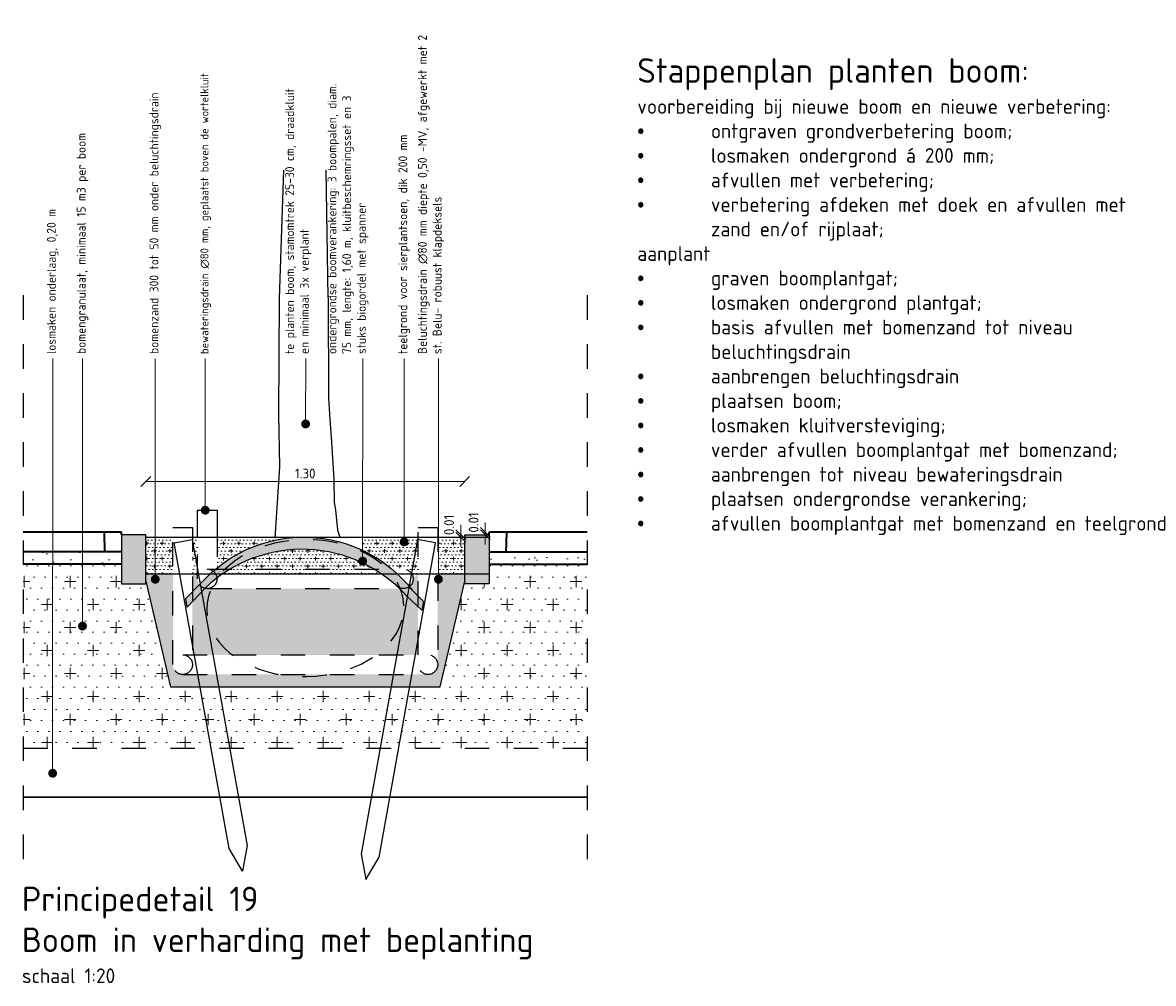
# Model space of a CAD drawing. Header units: metres. Extents: x 0 to 167615, y 0 to 462701.
# Tile 15 of 16: x 167592.07 to 167596.68, y 462690.86 to 462694.78. Entities that reach past the tile are written whole.
import ezdxf
from ezdxf import colors
from ezdxf.entities.mleader import LeaderData, LeaderLine
from ezdxf.math import Vec2, Vec3

# ---------------------------------------------------------------- set-up
doc = ezdxf.new("R2010")
doc.units = ezdxf.units.M
doc.header["$LTSCALE"] = 0.02
for name, pattern in [('DASHED', [0.75, 0.5, -0.25]), ('HIDDEN2', [4.7625, 3.175, -1.5875]), ('XX-AFBREEK', [7, 4, -1, 1, -1])]:
    doc.linetypes.add(name, pattern=pattern)
for name, color, linetype, lineweight in [('B-WE-VH-VERHARDING_FUNDERING-AD', 252, 'Continuous', 18), ('N-WE-GR-BOMENZAND-AD', 32, 'Continuous', 18), ('N-WE-GR-BOMENZAND-AD-50', 32, 'Continuous', 18), ('N-WE-GR-GRAS-GD', 90, 'Continuous', 30), ('N-WE-GW-BOOMGRANULAAT-G', 30, 'DASHED', 25), ('N-WE-GW-GROND_ZAND_FUNDERINGSZAND-AD-20', 7, 'Continuous', 18), ('N-WE-GW-GROND_ZAND_FUNDERINGSZAND-G', 7, 'Continuous', 35), ('N-WE-VH-KANTOPSLUITING_OPSLUITBAND-SD', 150, 'Continuous', 25), ('N-WE-VH-VERHARDING_BETONSTRAATSTEEN-G', 10, 'Continuous', 35), ('X-XX-AL-AANPIJLING-T18', 10, 'Continuous', 18), ('X-XX-AL-AFBREEKLIJN-GD', 8, 'XX-AFBREEK', 25), ('X-XX-AL-CONSTRUCTIELIJN-GD', 7, 'Continuous', 25), ('X-XX-AL-M', 7, 'Continuous', 18), ('X-XX-AL-T50', 130, 'Continuous', 50)]:
    doc.layers.add(name, color=color, linetype=linetype, lineweight=lineweight)
for name, color, linetype in [('ta49_balk', 11, 'Continuous'), ('tb53_opsluiting', 3, 'Continuous'), ('TB63_BOOM', 3, 'Continuous'), ('TL69_BOOMPAAL', 2, 'Continuous')]:
    doc.layers.add(name, color=color, linetype=linetype)
doc.styles.add('NLCS-ISO', font='NLCS-ISO.ttf')
doc.styles.add('NLCS-ISO-M20-T18', font='NLCS-ISO.ttf', dxfattribs={"height": 0.036})
doc.styles.add('NLCS-ISO-M20-T50', font='NLCS-ISO.ttf', dxfattribs={"height": 0.1})
doc.dimstyles.new('NLCS RODOR-DIM-020$0', dxfattribs={"dimscale": 0.02, "dimtxt": 2, "dimasz": 2, "dimexe": 1.25, "dimexo": 0.625, "dimtad": 1, "dimzin": 1, "dimdsep": 46, "dimtxsty": 'NLCS-ISO', "dimblk": 'OBLIQUE', "dimcen": 0, "dimse1": 1, "dimse2": 1, "dimclrd": 256, "dimclre": 1, "dimclrt": 256, "dimadec": 0, "dimazin": 0, "dimtfac": 1, "dimtmove": 2, "dimatfit": 3, "dimfxl": 1, "dimtolj": 1, "dimtzin": 0, "dimlwd": -1, "dimlwe": -1, "dimarcsym": 0})
pattern_1 = [(0, (6.901077, -3.781035), (0.015, 0.045), [0, -0.045]), (0, (6.90108, -3.781035), (0.09375, 0.09375), [0.046875, -0.140625]), (90, (6.92451, -3.80447), (-0.09375, 0.09375), [0.046875, -0.140625])]
pattern_2 = [(37.5, (6.90108, -3.781035), (-0.003149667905, 0.096341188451), [0, -0.076, 0, -0.085, 0, -0.08125]), (7.5, (6.90108, -3.78104), (0.088488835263, 0.14110730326), [0, -0.041, 0, -0.0685, 0, -0.02625]), (327.5, (6.83958, -3.781035), (0.155707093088, 0.000282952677), [0, -0.025, 0, -0.09, 0, -0.1175]), (317.5, (6.83958, -3.78104), (0.15030633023, 0.043883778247), [0, -0.0125, 0, -0.059, 0, -0.0675])]
pattern_3 = [(0, (-5.23939, -3.781035), (0.005, 0.015), [0, -0.015]), (0, (-5.23939, -3.781035), (0.03125, 0.03125), [0.015625, -0.046875]), (90, (-5.231577, -3.788848), (-0.03125, 0.03125), [0.015625, -0.046875])]

# ---------------------------------------------------------------- blocks, each defined once
blk = doc.blocks.new('_Dot')
at = {"color": 0, "linetype": 'ByBlock', "lineweight": -2}
blk.add_line((-0.5, 0), (-1, 0), dxfattribs=at)
at = {"color": 0, "linetype": 'ByBlock', "const_width": 0.5}
blk.add_lwpolyline([(-0.25, 0, 1), (0.25, 0, 1)], format="xyb", close=True, dxfattribs=at)
blk = doc.blocks.new('N-SVH-KANTOPSLUITING_OPSLUITBAND_100X200-D')
blk.add_hatch(color=8).paths.add_polyline_path([(-0.1, -0.2), (0, -0.2), (0, 0), (-0.1, 0)])
at = {"flags": 128}
blk.add_lwpolyline([(-0.1, -0.2), (0, -0.2), (0, 0), (-0.1, 0)], close=True, dxfattribs=at)
blk = doc.blocks.new('_Oblique')
at = {"color": 0, "linetype": 'ByBlock', "lineweight": -2}
blk.add_line((-0.5, -0.5), (0.5, 0.5), dxfattribs=at)
blk = doc.blocks.new('*D19')
at = {"layer": 'Defpoints', "color": 0, "transparency": 16777216}
for p in [(167593.8768, 462692.9088), (167592.5768, 462692.7015), (167593.8768, 462692.7015)]:
    blk.add_point(p, dxfattribs=at)
at = {"layer": 'X-XX-AL-M', "transparency": 16777216}
blk.add_line((167592.5768, 462692.9088), (167593.8768, 462692.9088), dxfattribs=at)
at = {"layer": 'X-XX-AL-M', "transparency": 16777216, "xscale": 0.04, "yscale": 0.04, "zscale": 0.04, "rotation": 180}
blk.add_blockref('_Oblique', (167592.5768, 462692.9088), dxfattribs=at)
at = {"layer": 'X-XX-AL-M', "transparency": 16777216, "xscale": 0.04, "yscale": 0.04, "zscale": 0.04}
blk.add_blockref('_Oblique', (167593.8768, 462692.9088), dxfattribs=at)
at = {"layer": 'X-XX-AL-M', "transparency": 16777216, "insert": (167593.2268, 462692.9413), "char_height": 0.04, "attachment_point": 5, "style": 'NLCS-ISO'}
blk.add_mtext('\\A1;1.30', dxfattribs=at)
blk = doc.blocks.new('*D20')
at = {"layer": 'Defpoints', "color": 0, "transparency": 16777216}
for p in [(167593.9608, 462692.7015), (167593.9768, 462692.6915), (167593.977, 462692.7015)]:
    blk.add_point(p, dxfattribs=at)
at = {"layer": 'X-XX-AL-M', "transparency": 16777216}
for p, q in [((167593.9608, 462692.7015), (167593.9608, 462692.7415)), ((167593.9608, 462692.6915), (167593.9608, 462692.7015)), ((167593.9608, 462692.6915), (167593.9608, 462692.6515))]:
    blk.add_line(p, q, dxfattribs=at)
at = {"layer": 'X-XX-AL-M', "transparency": 16777216, "xscale": 0.04, "yscale": 0.04, "zscale": 0.04}
for p, rotation in [((167593.9608, 462692.7015), 270), ((167593.9608, 462692.6915), 90)]:
    blk.add_blockref('_Oblique', p, dxfattribs=dict(at, rotation=rotation))
at = {"layer": 'X-XX-AL-M', "transparency": 16777216, "insert": (167593.913, 462692.7415), "char_height": 0.04, "attachment_point": 5, "rotation": 90, "style": 'NLCS-ISO'}
blk.add_mtext('\\A1;0.01', dxfattribs=at)
blk = doc.blocks.new('*D21')
at = {"layer": 'Defpoints', "color": 0, "transparency": 16777216}
for p in [(167593.8608, 462692.6915), (167593.877, 462692.6915), (167593.8768, 462692.6815)]:
    blk.add_point(p, dxfattribs=at)
at = {"layer": 'X-XX-AL-M', "transparency": 16777216}
for p, q in [((167593.8608, 462692.6915), (167593.8608, 462692.7315)), ((167593.8608, 462692.6815), (167593.8608, 462692.6915)), ((167593.8608, 462692.6815), (167593.8608, 462692.6415))]:
    blk.add_line(p, q, dxfattribs=at)
at = {"layer": 'X-XX-AL-M', "transparency": 16777216, "xscale": 0.04, "yscale": 0.04, "zscale": 0.04}
for p, rotation in [((167593.8608, 462692.6915), 270), ((167593.8608, 462692.6815), 90)]:
    blk.add_blockref('_Oblique', p, dxfattribs=dict(at, rotation=rotation))
at = {"layer": 'X-XX-AL-M', "transparency": 16777216, "insert": (167593.813, 462692.7315), "char_height": 0.04, "attachment_point": 5, "rotation": 90, "style": 'NLCS-ISO'}
blk.add_mtext('\\A1;0.01', dxfattribs=at)

msp = doc.modelspace()

# ---------------------------------------------------------------- hatches: boundary and pattern name
at = {"layer": 'B-WE-VH-VERHARDING_FUNDERING-AD'}
h = msp.add_hatch(dxfattribs=at)
h.set_pattern_fill('AGR-BOMENZAND', color=256, scale=0.01, pattern_type=2)
h.set_pattern_definition(pattern_3)
h.paths.add_polyline_path([(167592.6151, 462692.6815), (167592.5768, 462692.6815), (167592.5768, 462692.5315), (167592.615, 462692.5315), (167592.615, 462692.5458)])
h = msp.add_hatch(dxfattribs=at)
h.set_pattern_fill('AGR-BOMENZAND', color=256, scale=0.01, pattern_type=2)
h.set_pattern_definition(pattern_3)
h.paths.add_polyline_path([(167592.615, 462692.5315), (167592.6868, 462692.5315), (167592.6868, 462692.6815), (167592.6151, 462692.6815)])
h = msp.add_hatch(dxfattribs=at)
h.set_pattern_fill('AGR-BOMENZAND', color=256, scale=0.01, pattern_type=2)
h.set_pattern_definition(pattern_3)
h.paths.add_polyline_path([(167592.7868, 462692.6815), (167592.7668, 462692.6815), (167592.7668, 462692.6684), (167592.7868, 462692.5568)])
h = msp.add_hatch(dxfattribs=at)
h.set_pattern_fill('AGR-BOMENZAND', color=256, scale=0.01, pattern_type=2)
h.set_pattern_definition(pattern_3)
h.paths.add_polyline_path([(167592.7668, 462692.6684), (167592.7668, 462692.5315), (167592.7868, 462692.5315), (167592.7868, 462692.5568)])
h = msp.add_hatch(dxfattribs=at)
h.set_pattern_fill('AGR-BOMENZAND', color=256, scale=0.01, pattern_type=2)
h.set_pattern_definition(pattern_3)
h.paths.add_polyline_path([(167593.207, 462692.6815), (167592.8668, 462692.6815), (167592.8668, 462692.5561, -0.1661)])
h = msp.add_hatch(dxfattribs=at)
h.set_pattern_fill('AGR-BOMENZAND', color=256, scale=0.01, pattern_type=2)
h.set_pattern_definition(pattern_3)
h.paths.add_polyline_path([(167593.6842, 462692.6718), (167593.6868, 462692.6713), (167593.6868, 462692.6815), (167593.4607, 462692.6815), (167593.4607, 462692.6276, -0.063234), (167593.5797, 462692.5515), (167593.6268, 462692.5515, -0.244486), (167593.6596, 462692.5345)])
h.paths.add_polyline_path([(167593.6296, 462692.6713, -1), (167593.6296, 462692.6533, -1)], flags=16)
h = msp.add_hatch(dxfattribs=at)
h.set_pattern_fill('AGR-BOMENZAND', color=256, scale=0.01, pattern_type=2)
h.set_pattern_definition(pattern_3)
h.paths.add_polyline_path([(167593.6868, 462692.6713), (167593.6842, 462692.6718), (167593.6596, 462692.5345, -0.021992), (167593.6615, 462692.5315), (167593.6868, 462692.5315)])
h = msp.add_hatch(dxfattribs=at)
h.set_pattern_fill('AGR-BOMENZAND', color=256, scale=0.01, pattern_type=2)
h.set_pattern_definition(pattern_3)
h.paths.add_polyline_path([(167593.8768, 462692.6815), (167593.7697, 462692.6815), (167593.7696, 462692.5458), (167593.7696, 462692.5315), (167593.8768, 462692.5315)])
h = msp.add_hatch(dxfattribs=at)
h.set_pattern_fill('AGR-BOMENZAND', color=256, scale=0.01, pattern_type=2)
h.set_pattern_definition(pattern_3)
h.paths.add_polyline_path([(167592.9209, 462692.5515), (167593.5065, 462692.5515, 0.021639), (167593.4628, 462692.575, -0.060691), (167593.4607, 462692.5747, -0.288296), (167593.4526, 462692.5798, 0.246702)])
h = msp.add_hatch(dxfattribs=at)
h.set_pattern_fill('AGR-BOMENZAND', color=256, scale=0.01, pattern_type=2)
h.set_pattern_definition(pattern_3)
h.paths.add_polyline_path([(167593.5065, 462692.5515), (167592.9209, 462692.5515, 0.016204), (167592.8896, 462692.5315), (167593.5377, 462692.5315, 0.016204)])
at = {"layer": 'N-WE-GR-BOMENZAND-AD', "ltscale": 0.1}
h = msp.add_hatch(dxfattribs=at)
h.set_pattern_fill('AGR-BOMENZAND', color=256, scale=0.01, pattern_type=2)
h.set_pattern_definition([(0, (167540.475172, 462817.070978), (0.005, 0.015), [0, -0.015]), (0, (167540.475172, 462817.07098), (0.03125, 0.03125), [0.015625, -0.046875]), (90, (167540.482985, 462817.063166), (-0.03125, 0.03125), [0.015625, -0.046875])])
edge = h.paths.add_edge_path()
edge.add_line((167593.8768, 462692.5015), (167593.8768, 462692.5315))
edge.add_line((167593.8768, 462692.5315), (167593.7668, 462692.5315))
edge.add_line((167593.7668, 462692.5315), (167593.7668, 462692.1615))
edge.add_arc((167593.7268, 462692.1615), 0.04, -90, 0, ccw=False)
edge.add_line((167593.7268, 462692.1215), (167592.7268, 462692.1215))
edge.add_arc((167592.7268, 462692.1615), 0.04, 180, 270, ccw=False)
edge.add_line((167592.6868, 462692.1615), (167592.6868, 462692.5315))
edge.add_line((167592.6868, 462692.5315), (167592.5766, 462692.5315))
edge.add_line((167592.5766, 462692.5315), (167592.5768, 462692.5015))
edge.add_line((167592.5768, 462692.5015), (167592.6768, 462692.0715))
edge.add_line((167592.6768, 462692.0715), (167593.7768, 462692.0715))
edge.add_line((167593.7768, 462692.0715), (167593.8768, 462692.5015))
edge = h.paths.add_edge_path(flags=17)
edge.add_line((167593.6868, 462692.5315), (167593.6667, 462692.5147))
edge.add_line((167593.6667, 462692.5147), (167593.6615, 462692.5315))
edge.add_line((167593.6615, 462692.5315), (167593.6614, 462692.5315))
edge.add_arc((167593.6822, 462692.5265), 0.0215, 166.4108, 224.1732)
edge.add_arc((167593.6268, 462692.5115), 0.04, -90, 0, ccw=False)
edge.add_line((167593.6268, 462692.4715), (167592.8268, 462692.4715))
edge.add_arc((167592.8268, 462692.5115), 0.04, 180, 270, ccw=False)
edge.add_line((167592.7868, 462692.5115), (167592.7868, 462692.5315))
edge.add_line((167592.7868, 462692.5315), (167592.7668, 462692.5315))
edge.add_line((167592.7668, 462692.5315), (167592.7668, 462692.2015))
edge.add_line((167592.7668, 462692.2015), (167593.6868, 462692.2015))
edge.add_line((167593.6868, 462692.2015), (167593.6868, 462692.5315))
at = {"layer": 'N-WE-GR-BOMENZAND-AD-50', "ltscale": 0.1}
h = msp.add_hatch(dxfattribs=at)
h.set_pattern_fill('AGR-BOMENZAND', color=256, scale=0.03, pattern_type=2)
h.set_pattern_definition(pattern_1)
h.paths.add_polyline_path([(167592.1966, 462691.8215), (167592.1967, 462692.5715), (167592.0768, 462692.5715), (167592.0768, 462691.8215)])
h = msp.add_hatch(dxfattribs=at)
h.set_pattern_fill('AGR-BOMENZAND', color=256, scale=0.03, pattern_type=2)
h.set_pattern_definition(pattern_1)
h.paths.add_polyline_path([(167593.7768, 462692.0715), (167592.6768, 462692.0715), (167592.5792, 462692.4915), (167592.4768, 462692.4915), (167592.4768, 462692.5715), (167592.1967, 462692.5715), (167592.1966, 462691.8215), (167594.3768, 462691.8215), (167594.3768, 462692.5715), (167593.9768, 462692.5715), (167593.9768, 462692.4915), (167593.8745, 462692.4915)])
at = {"layer": 'N-WE-GW-GROND_ZAND_FUNDERINGSZAND-AD-20'}
h = msp.add_hatch(dxfattribs=at)
h.set_pattern_fill('AGW-GROND_ZAND_FUNDERINGSZAND', color=256, scale=0.05, pattern_type=2)
h.set_pattern_definition(pattern_2)
h.paths.add_polyline_path([(167592.0768, 462692.5715), (167592.1967, 462692.5715), (167592.1967, 462692.6215), (167592.0768, 462692.6215)])
h = msp.add_hatch(dxfattribs=at)
h.set_pattern_fill('AGW-GROND_ZAND_FUNDERINGSZAND', color=256, scale=0.05, pattern_type=2)
h.set_pattern_definition(pattern_2)
h.paths.add_polyline_path([(167592.4768, 462692.6215), (167592.1967, 462692.6215), (167592.1967, 462692.5715), (167592.4768, 462692.5715)])
h = msp.add_hatch(dxfattribs=at)
h.set_pattern_fill('AGW-GROND_ZAND_FUNDERINGSZAND', color=256, scale=0.05, pattern_type=2)
h.set_pattern_definition(pattern_2)
h.paths.add_polyline_path([(167594.3768, 462692.6215), (167593.9768, 462692.6215), (167593.9768, 462692.5715), (167594.3768, 462692.5715)])
at = {"layer": 'tb53_opsluiting'}
h = msp.add_hatch(color=253, dxfattribs=at)
h.dxf.hatch_style = 1
edge = h.paths.add_edge_path()
edge.add_line((167592.8188, 462692.4741), (167592.7457, 462692.396))
edge.add_line((167592.7457, 462692.396), (167592.7393, 462692.4319))
edge.add_line((167592.7393, 462692.4319), (167592.8025, 462692.4947))
edge.add_arc((167593.2205, 462692.1209), 0.5608, 37.8964, 138.1878, ccw=False)
edge.add_line((167593.663, 462692.4653), (167593.7089, 462692.4193))
edge.add_line((167593.7089, 462692.4193), (167593.7026, 462692.3841))
edge.add_line((167593.7026, 462692.3841), (167593.6403, 462692.4413))
edge.add_arc((167593.2137, 462692.0596), 0.5724, 41.8133, 133.6095)

# ---------------------------------------------------------------- linework, layer by layer
at = {"layer": 'N-WE-GR-GRAS-GD', "flags": 128}
msp.add_lwpolyline([(167594.3768, 462691.6215), (167592.0768, 462691.6215)], dxfattribs=at)
at = {"layer": 'N-WE-GW-BOOMGRANULAAT-G', "ltscale": 0.1, "flags": 128}
msp.add_lwpolyline([(167592.0768, 462691.8215), (167594.3768, 462691.8215)], dxfattribs=at)
at = {"layer": 'N-WE-GW-GROND_ZAND_FUNDERINGSZAND-G', "flags": 128}
for points in [[(167592.4784, 462692.5715), (167592.0768, 462692.5715)], [(167593.9752, 462692.5715), (167594.3768, 462692.5715)]]:
    msp.add_lwpolyline(points, dxfattribs=at)
at = {"layer": 'N-WE-VH-VERHARDING_BETONSTRAATSTEEN-G', "flags": 128}
for points in [[(167592.4768, 462692.7015), (167592.0768, 462692.7015)], [(167592.4068, 462692.7001), (167592.4068, 462692.7001), (167592.4084, 462692.6201)], [(167592.4768, 462692.6915), (167592.4768, 462692.7015)], [(167594.3768, 462692.7015), (167593.9768, 462692.7015)], [(167593.9768, 462692.6915), (167593.9768, 462692.7015)], [(167594.0468, 462692.7001), (167594.0468, 462692.7001), (167594.0452, 462692.6201)], [(167592.4784, 462692.6215), (167592.0768, 462692.6215)], [(167593.9752, 462692.6215), (167594.3768, 462692.6215)]]:
    msp.add_lwpolyline(points, dxfattribs=at)
at = {"layer": 'ta49_balk', "flags": 128}
for points in [[(167592.9899, 462691.4241), (167592.9706, 462691.3191), (167592.9161, 462691.4109), (167592.6924, 462692.6585), (167592.7662, 462692.6718)], [(167593.4543, 462691.3896), (167593.4736, 462691.2846), (167593.5282, 462691.3764), (167593.758, 462692.6585), (167593.6842, 462692.6718)]]:
    msp.add_lwpolyline(points, close=True, dxfattribs=at)
at = {"layer": 'TB63_BOOM', "flags": 128}
for points in [[(167593.1218, 462693.6551), (167593.1392, 462694.1788)], [(167593.3204, 462693.659), (167593.3124, 462694.1788)]]:
    msp.add_lwpolyline(points, dxfattribs=at)
at = {"layer": 'TB63_BOOM'}
for points in [[(167593.1044, 462692.6781), (167593.1126, 462692.803), (167593.1236, 462692.9686), (167593.1189, 462693.183), (167593.1218, 462693.6551)], [(167593.3204, 462693.659), (167593.3208, 462693.2485), (167593.3272, 462693.1621), (167593.3328, 462693.0892), (167593.3374, 462693.0052), (167593.3433, 462692.917), (167593.3451, 462692.8229), (167593.3498, 462692.793), (167593.3585, 462692.7102), (167593.3672, 462692.6815)]]:
    msp.add_lwpolyline(points, dxfattribs=at)
at = {"layer": 'TB63_BOOM', "color": 2, "linetype": 'HIDDEN2'}
msp.add_ellipse((167593.2268, 462692.3923), major_axis=(0.4019, 0.008), ratio=0.695416, start_param=0.005663, end_param=6.275258, dxfattribs=at)
at = {"layer": 'TL69_BOOMPAAL', "flags": 128}
msp.add_lwpolyline([(167592.8188, 462692.4741), (167592.7457, 462692.396), (167592.7393, 462692.4319), (167592.8025, 462692.4947, -0.467857), (167593.663, 462692.4653), (167593.7089, 462692.4193), (167593.7026, 462692.3841), (167593.6403, 462692.4413, 0.423426)], format="xyb", close=True, dxfattribs=at)
at = {"layer": 'X-XX-AL-AFBREEKLIJN-GD'}
for p, q in [((167592.0768, 462693.6686), (167592.0768, 462691.3483)), ((167594.3768, 462693.6686), (167594.3768, 462691.3483))]:
    msp.add_line(p, q, dxfattribs=at)
at = {"layer": 'X-XX-AL-CONSTRUCTIELIJN-GD', "ltscale": 0.1}
for p, q in [((167592.5766, 462692.6815), (167593.9766, 462692.6815)), ((167592.5766, 462692.5315), (167593.9766, 462692.5315))]:
    msp.add_line(p, q, dxfattribs=at)
at = {"layer": 'X-XX-AL-CONSTRUCTIELIJN-GD', "color": 8, "linetype": 'DASHED', "ltscale": 0.05}
for p, q in [((167592.8268, 462692.5515), (167593.6268, 462692.5515)), ((167592.8268, 462692.4715), (167593.6268, 462692.4715)), ((167592.7268, 462692.2015), (167593.7268, 462692.2015)), ((167592.7268, 462692.1215), (167593.7268, 462692.1215))]:
    msp.add_line(p, q, dxfattribs=at)
at = {"layer": 'X-XX-AL-CONSTRUCTIELIJN-GD', "ltscale": 0.1}
for points in [[(167592.7868, 462692.6815), (167592.7868, 462692.7915), (167592.8668, 462692.7915), (167592.8668, 462692.6815)], [(167592.5768, 462692.5015), (167592.6768, 462692.0715), (167593.7768, 462692.0715), (167593.8768, 462692.5015)]]:
    msp.add_lwpolyline(points, dxfattribs=at)
at = {"layer": 'X-XX-AL-CONSTRUCTIELIJN-GD', "color": 8, "linetype": 'DASHED', "ltscale": 0.05}
for points in [[(167592.6868, 462692.1615), (167592.6868, 462692.7215), (167592.7668, 462692.7215), (167592.7668, 462692.2015)], [(167592.7868, 462692.5115), (167592.7868, 462692.7015)], [(167592.8668, 462692.7015), (167592.8668, 462692.5515)], [(167593.6868, 462692.2015), (167593.6868, 462692.7215), (167593.7668, 462692.7215), (167593.7668, 462692.1476)]]:
    msp.add_lwpolyline(points, dxfattribs=at)
for centre in [(167592.8268, 462692.5115), (167593.6268, 462692.5115), (167592.7268, 462692.1615), (167593.7268, 462692.1615)]:
    msp.add_circle(centre, 0.04, dxfattribs=at)

# ---------------------------------------------------------------- block references
at = {"layer": 'N-WE-VH-KANTOPSLUITING_OPSLUITBAND-SD'}
msp.add_blockref('N-SVH-KANTOPSLUITING_OPSLUITBAND_100X200-D', (167592.5768, 462692.6915), dxfattribs=at)
at = {"layer": 'N-WE-VH-KANTOPSLUITING_OPSLUITBAND-SD', "xscale": -1}
msp.add_blockref('N-SVH-KANTOPSLUITING_OPSLUITBAND_100X200-D', (167593.8768, 462692.6915), dxfattribs=at)

# ---------------------------------------------------------------- texts
at = {"layer": 'X-XX-AL-T50', "ltscale": 0.5, "char_height": 0.1, "attachment_point": 1, "style": 'NLCS-ISO-M20-T50'}
for s, insert, width in [('{\\C4;Stappenplan planten boom:\\P\\H0.6x;\\C3;voorbereiding bij nieuwe boom en nieuwe verbetering:\\P\\pxi-3,l3,t3;{\\fSymbol|b0|i0|c2|p18;·^I}ontgraven grondverbetering boom;\\P{\\fSymbol|b0|i0|c2|p18;·^I}losmaken ondergrond á 200 mm;\\P{\\fSymbol|b0|i0|c2|p18;·^I}afvullen met verbetering;\\P{\\fSymbol|b0|i0|c2|p18;·^I}verbetering afdeken met doek en afvullen met zand en/of rijplaat;\\P\\pi0,l0,tz;aanplant\\P\\pi-3,l3,t3;{\\fSymbol|b0|i0|c2|p18;·^I}graven boomplantgat;\\P{\\fSymbol|b0|i0|c2|p18;·^I}losmaken ondergrond plantgat;\\P{\\fSymbol|b0|i0|c2|p18;·^I}basis afvullen met bomenzand tot niveau beluchtingsdrain\\P{\\fSymbol|b0|i0|c2|p18;·^I}aanbrengen beluchtingsdrain\\P{\\fSymbol|b0|i0|c2|p18;·^I}plaatsen boom;\\P{\\fSymbol|b0|i0|c2|p18;·^I}losmaken kluitversteviging;\\P{\\fSymbol|b0|i0|c2|p18;·^I}verder afvullen boomplantgat met bomenzand;\\P{\\fSymbol|b0|i0|c2|p18;·^I}aanbrengen tot niveau bewateringsdrain\\P{\\fSymbol|b0|i0|c2|p18;·^I}plaatsen ondergrondse verankering;\\P{\\fSymbol|b0|i0|c2|p18;·^I}afvullen boomplantgat met bomenzand en teelgrond}', (167594.5807, 462694.6353), 2.150038), ('{\\C4;Principedetail 19\\PBoom in verharding met beplanting\\P\\H0.6x;\\C3;schaal 1:20}', (167592.0715, 462691.2558), 3.073679)]:
    msp.add_mtext(s, dxfattribs=dict(at, insert=insert, width=width))

# ---------------------------------------------------------------- dimensions: what is measured, and where the dimension line sits
at = {"layer": 'X-XX-AL-M'}
dim = msp.add_linear_dim(base=(167593.8768, 462692.9088), p1=(167592.5768, 462692.7015), p2=(167593.8768, 462692.7015), dimstyle='NLCS RODOR-DIM-020$0', dxfattribs=at)
dim.commit()
dim.dimension.update_dxf_attribs({"geometry": '*D19', "text_midpoint": (167593.2268, 462692.9413)})
for base, p1, p2, picture, middle in [((167593.8608, 462692.6915), (167593.8768, 462692.6815), (167593.877, 462692.6915), '*D21', (167593.813, 462692.7315)), ((167593.9608, 462692.7015), (167593.9768, 462692.6915), (167593.977, 462692.7015), '*D20', (167593.913, 462692.7415))]:
    dim = msp.add_linear_dim(base=base, p1=p1, p2=p2, angle=90, dimstyle='NLCS RODOR-DIM-020$0', dxfattribs=at)
    dim.commit()
    dim.dimension.update_dxf_attribs({"geometry": picture, "text_midpoint": middle, "dimtype": 160})

# ---------------------------------------------------------------- leaders
at = {"layer": 'X-XX-AL-AANPIJLING-T18'}
ml = msp.add_multileader_mtext('Standard', dxfattribs=at)
ml.set_content('{\\H0.91667x;\\C2;bewateringsdrain ∅80 mm, geplaatst boven de wortelkluit}', color=256, style='NLCS-ISO-M20-T18')
ml.set_leader_properties(color=256, linetype='ByLayer', lineweight=-1)
ml.set_arrow_properties(name='DOT')
ml.build(insert=Vec2(0, 0))
ml.multileader.update_dxf_attribs({"text_left_attachment_type": 3, "text_right_attachment_type": 5, "dogleg_length": 0.036, "arrow_head_size": 0.036})
ctx = ml.context
ctx.base_point, ctx.char_height, ctx.arrow_head_size, ctx.landing_gap_size, ctx.plane_origin, ctx.plane_x_axis, ctx.plane_y_axis = Vec3(167592.819, 462693.4105), 0.036, 0.036, 0.018, Vec3(167592.8193, 462692.9543), Vec3(0, 1), Vec3(-1, 0)
ctx.left_attachment, ctx.right_attachment = 3, 5
notes = []
notes.append((ctx, [(0, (1, 1, 0), (167592.819, 462693.3745), (0, 1), 0.036, [(0, [(167592.8188, 462692.7915)], 0, [])])]))
ctx.mtext.insert, ctx.mtext.text_direction, ctx.mtext.rotation, ctx.mtext.width, ctx.mtext.flow_direction = Vec3(167592.799, 462693.4285), Vec3(0, 1), 1.570796, 1.351982, 5
ml = msp.add_multileader_mtext('Standard', dxfattribs=at)
ml.set_content('\\pxt17;{\\C2;Beluchtingsdrain ∅80 mm diepte 0,50 -MV, afgewerkt met 2 st. Belu- robuust klapdeksels}', color=256, style='NLCS-ISO-M20-T18')
ml.set_leader_properties(color=256, linetype='ByLayer', lineweight=-1)
ml.set_arrow_properties(name='DOT')
ml.build(insert=Vec2(0, 0))
ml.multileader.update_dxf_attribs({"text_left_attachment_type": 3, "text_right_attachment_type": 5, "dogleg_length": 0.036, "arrow_head_size": 0.036})
ctx = ml.context
ctx.base_point, ctx.char_height, ctx.arrow_head_size, ctx.landing_gap_size, ctx.plane_origin, ctx.plane_x_axis, ctx.plane_y_axis = Vec3(167593.7699, 462693.4105), 0.036, 0.036, 0.018, Vec3(167593.7702, 462692.9543), Vec3(0, 1), Vec3(-1, 0)
ctx.left_attachment, ctx.right_attachment = 3, 5
notes.append((ctx, [(0, (1, 1, 0), (167593.7699, 462693.3745), (0, 1), 0.036, [(0, [(167593.7696, 462692.5098)], 0, [])])]))
ctx.mtext.insert, ctx.mtext.text_direction, ctx.mtext.rotation, ctx.mtext.width, ctx.mtext.flow_direction = Vec3(167593.6865, 462693.4285), Vec3(0, 1), 1.570796, 1.351982, 5
ml = msp.add_multileader_mtext('Standard', dxfattribs=at)
ml.set_content('{\\C2;losmaken onderlaag, 0,20 m}', color=256, style='NLCS-ISO-M20-T18')
ml.set_leader_properties(color=256, linetype='ByLayer', lineweight=-1)
ml.set_arrow_properties(name='DOT')
ml.build(insert=Vec2(0, 0))
ml.multileader.update_dxf_attribs({"text_left_attachment_type": 3, "text_right_attachment_type": 5, "dogleg_length": 0.036, "arrow_head_size": 0.036})
ctx = ml.context
ctx.base_point, ctx.char_height, ctx.arrow_head_size, ctx.landing_gap_size, ctx.plane_origin, ctx.plane_x_axis, ctx.plane_y_axis = Vec3(167592.1969, 462693.4105), 0.036, 0.036, 0.018, Vec3(167592.1972, 462692.9543), Vec3(0, 1), Vec3(-1, 0)
ctx.left_attachment, ctx.right_attachment = 3, 5
notes.append((ctx, [(0, (1, 1, 0), (167592.1969, 462693.3745), (0, 1), 0.036, [(0, [(167592.1966, 462691.7186)], 0, [])])]))
ctx.mtext.insert, ctx.mtext.text_direction, ctx.mtext.rotation, ctx.mtext.width, ctx.mtext.flow_direction = Vec3(167592.1735, 462693.4285), Vec3(0, 1), 1.570796, 1.115958, 5
ml = msp.add_multileader_mtext('Standard', dxfattribs=at)
ml.set_content('{\\C2;bomengranulaat, minimaal 15 m3 per boom}', color=256, style='NLCS-ISO-M20-T18')
ml.set_leader_properties(color=256, linetype='ByLayer', lineweight=-1)
ml.set_arrow_properties(name='DOT')
ml.build(insert=Vec2(0, 0))
ml.multileader.update_dxf_attribs({"text_left_attachment_type": 3, "text_right_attachment_type": 5, "dogleg_length": 0.036, "arrow_head_size": 0.036})
ctx = ml.context
ctx.base_point, ctx.char_height, ctx.arrow_head_size, ctx.landing_gap_size, ctx.plane_origin, ctx.plane_x_axis, ctx.plane_y_axis = Vec3(167592.3186, 462693.4105), 0.036, 0.036, 0.018, Vec3(167592.3189, 462692.9543), Vec3(0, 1), Vec3(-1, 0)
ctx.left_attachment, ctx.right_attachment = 3, 5
notes.append((ctx, [(0, (1, 1, 0), (167592.3186, 462693.3745), (0, 1), 0.036, [(0, [(167592.3183, 462692.3188)], 0, [])])]))
ctx.mtext.insert, ctx.mtext.text_direction, ctx.mtext.rotation, ctx.mtext.width, ctx.mtext.flow_direction = Vec3(167592.2952, 462693.4285), Vec3(0, 1), 1.570796, 1.115958, 5
ml = msp.add_multileader_mtext('Standard', dxfattribs=at)
ml.set_content('{\\C2;bomenzand 300 tot 50 mm onder beluchtingsdrain}', color=256, style='NLCS-ISO-M20-T18')
ml.set_leader_properties(color=256, linetype='ByLayer', lineweight=-1)
ml.set_arrow_properties(name='DOT')
ml.build(insert=Vec2(0, 0))
ml.multileader.update_dxf_attribs({"text_left_attachment_type": 3, "text_right_attachment_type": 5, "dogleg_length": 0.036, "arrow_head_size": 0.036})
ctx = ml.context
ctx.base_point, ctx.char_height, ctx.arrow_head_size, ctx.landing_gap_size, ctx.plane_origin, ctx.plane_x_axis, ctx.plane_y_axis = Vec3(167592.6153, 462693.4105), 0.036, 0.036, 0.018, Vec3(167592.6157, 462692.9543), Vec3(0, 1), Vec3(-1, 0)
ctx.left_attachment, ctx.right_attachment = 3, 5
notes.append((ctx, [(0, (1, 1, 0), (167592.6153, 462693.3745), (0, 1), 0.036, [(0, [(167592.615, 462692.5098)], 0, [])])]))
ctx.mtext.insert, ctx.mtext.text_direction, ctx.mtext.rotation, ctx.mtext.width, ctx.mtext.flow_direction = Vec3(167592.5919, 462693.4285), Vec3(0, 1), 1.570796, 1.115958, 5
ml = msp.add_multileader_mtext('Standard', dxfattribs=at)
ml.set_content('{\\C2;te planten boom, stamomtrek 25-30 cm, draadkluit en minimaal 3x verplant}', color=256, style='NLCS-ISO-M20-T18')
ml.set_leader_properties(color=256, linetype='ByLayer', lineweight=-1)
ml.set_arrow_properties(name='DOT')
ml.build(insert=Vec2(0, 0))
ml.multileader.update_dxf_attribs({"text_left_attachment_type": 3, "text_right_attachment_type": 5, "dogleg_length": 0.036, "arrow_head_size": 0.036})
ctx = ml.context
ctx.base_point, ctx.char_height, ctx.arrow_head_size, ctx.landing_gap_size, ctx.plane_origin, ctx.plane_x_axis, ctx.plane_y_axis = Vec3(167593.2284, 462693.4105), 0.036, 0.036, 0.018, Vec3(167593.2288, 462692.9543), Vec3(0, 1), Vec3(-1, 0)
ctx.left_attachment, ctx.right_attachment = 3, 5
notes.append((ctx, [(0, (1, 1, 0), (167593.2284, 462693.3745), (0, 1), 0.036, [(0, [(167593.2281, 462693.1433)], 0, [])])]))
ctx.mtext.insert, ctx.mtext.text_direction, ctx.mtext.rotation, ctx.mtext.width, ctx.mtext.flow_direction = Vec3(167593.145, 462693.4285), Vec3(0, 1), 1.570796, 1.115958, 5
ml = msp.add_multileader_mtext('Standard', dxfattribs=at)
ml.set_content('{\\C2;ondergrondse boomverankering: 3 boompalen, diam. 75 mm, lengte: 1,60 m, kluitbeschemringsset en 3 stuks biogordel met spanner}', color=256, style='NLCS-ISO-M20-T18')
ml.set_leader_properties(color=256, linetype='ByLayer', lineweight=-1)
ml.set_arrow_properties(name='DOT')
ml.build(insert=Vec2(0, 0))
ml.multileader.update_dxf_attribs({"text_left_attachment_type": 3, "text_right_attachment_type": 5, "dogleg_length": 0.036, "arrow_head_size": 0.036})
ctx = ml.context
ctx.base_point, ctx.char_height, ctx.arrow_head_size, ctx.landing_gap_size, ctx.plane_origin, ctx.plane_x_axis, ctx.plane_y_axis = Vec3(167593.461, 462693.4105), 0.036, 0.036, 0.018, Vec3(167593.4613, 462692.9543), Vec3(0, 1), Vec3(-1, 0)
ctx.left_attachment, ctx.right_attachment = 3, 5
notes.append((ctx, [(0, (1, 1, 0), (167593.461, 462693.3745), (0, 1), 0.036, [(0, [(167593.4607, 462692.5837)], 0, [])])]))
ctx.mtext.insert, ctx.mtext.text_direction, ctx.mtext.rotation, ctx.mtext.width, ctx.mtext.flow_direction = Vec3(167593.3176, 462693.4285), Vec3(0, 1), 1.570796, 1.115958, 5
ml = msp.add_multileader_mtext('Standard', dxfattribs=at)
ml.set_content('{\\C2;teelgrond voor sierplantsoen, dik 200 mm}', color=256, style='NLCS-ISO-M20-T18')
ml.set_leader_properties(color=256, linetype='ByLayer', lineweight=-1)
ml.set_arrow_properties(name='DOT')
ml.build(insert=Vec2(0, 0))
ml.multileader.update_dxf_attribs({"text_left_attachment_type": 3, "text_right_attachment_type": 5, "dogleg_length": 0.036, "arrow_head_size": 0.036})
ctx = ml.context
ctx.base_point, ctx.char_height, ctx.arrow_head_size, ctx.landing_gap_size, ctx.plane_origin, ctx.plane_x_axis, ctx.plane_y_axis = Vec3(167593.6299, 462693.4105), 0.036, 0.036, 0.018, Vec3(167593.6302, 462692.9543), Vec3(0, 1), Vec3(-1, 0)
ctx.left_attachment, ctx.right_attachment = 3, 5
notes.append((ctx, [(0, (1, 1, 0), (167593.6299, 462693.3745), (0, 1), 0.036, [(0, [(167593.6296, 462692.6623)], 0, [])])]))
ctx.mtext.insert, ctx.mtext.text_direction, ctx.mtext.rotation, ctx.mtext.width, ctx.mtext.flow_direction = Vec3(167593.6065, 462693.4285), Vec3(0, 1), 1.570796, 1.115958, 5
for ctx, leaders in notes:
    for number, flags, end, landing, length, lines in leaders:
        leader = LeaderData()
        leader.index, (leader.has_last_leader_line, leader.has_dogleg_vector, leader.attachment_direction) = number, flags
        leader.last_leader_point, leader.dogleg_vector, leader.dogleg_length = Vec3(end), Vec3(landing), length
        for number, points, colour, breaks in lines:
            line = LeaderLine()
            line.index, line.vertices, line.color, line.breaks = number, Vec3.list(points), colors.encode_raw_color(colour), breaks
            leader.lines.append(line)
        ctx.leaders.append(leader)

doc.saveas('drawing.dxf')
